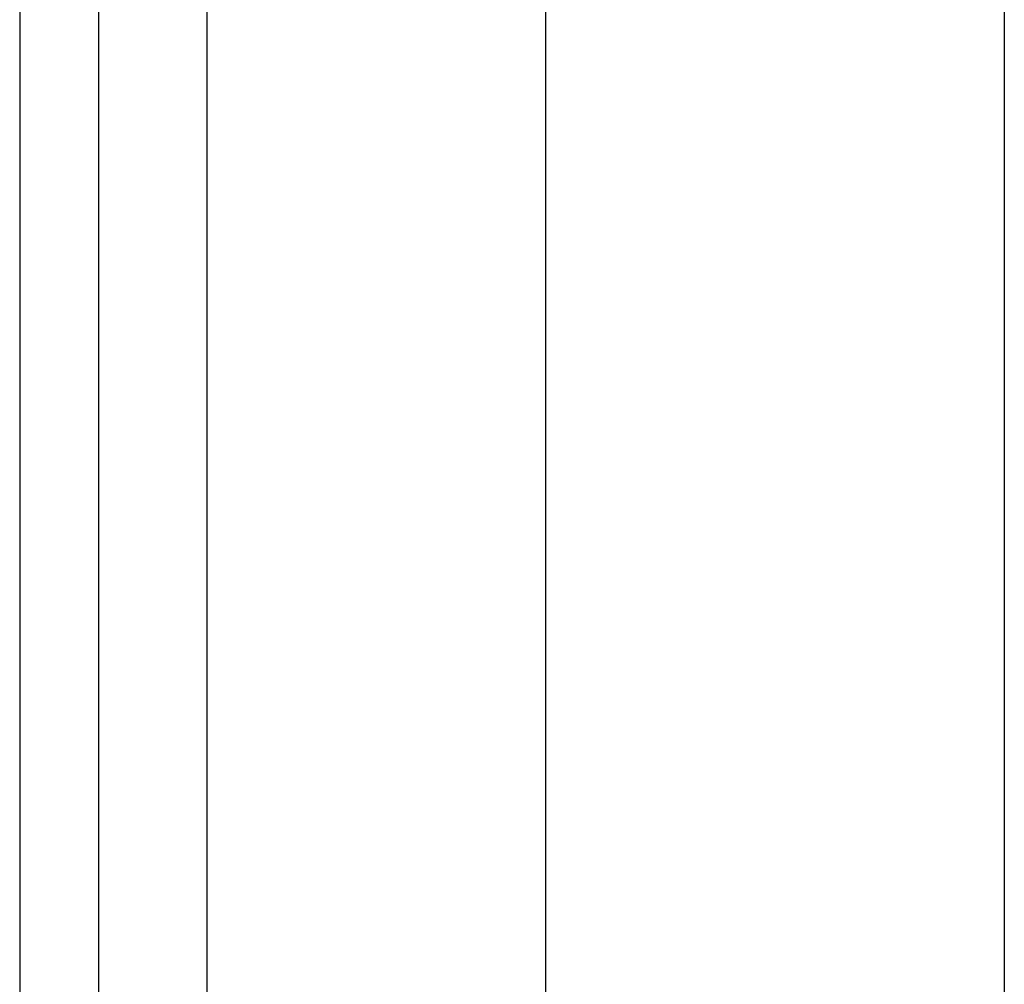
# Model space of a CAD drawing. Header units: inches. Extents: x 6 to 173, y 11 to 93.
# Tile 112 of 214: x 5.539 to 6.385, y 65.16 to 65.988. Entities that reach past the tile are written whole.
import ezdxf

# ---------------------------------------------------------------- set-up
doc = ezdxf.new("R2010")
doc.units = ezdxf.units.IN
doc.header["$MEASUREMENT"] = 0
doc.layers.add('Visible Edges(ANSI)', color=7, linetype='Continuous', lineweight=25)
doc.layers.add('Visible Tangent Edges(ANSI)', color=7, linetype='Continuous', lineweight=25)

msp = doc.modelspace()

# ---------------------------------------------------------------- linework, layer by layer
at = {"layer": 'Visible Edges(ANSI)'}
for p, q in [((5.53945, 70.61773), (5.53945, 29.13673)), ((5.60745, 29.13673), (5.60745, 70.61773)), ((5.99146, 50.26065), (5.99146, 66.14581)), ((6.38516, 66.14487), (6.38516, 50.26159))]:
    msp.add_line(p, q, dxfattribs=at)
at = {"layer": 'Visible Tangent Edges(ANSI)'}
msp.add_line((5.70045, 29.13673), (5.70045, 70.61773), dxfattribs=at)

doc.saveas('drawing.dxf')
